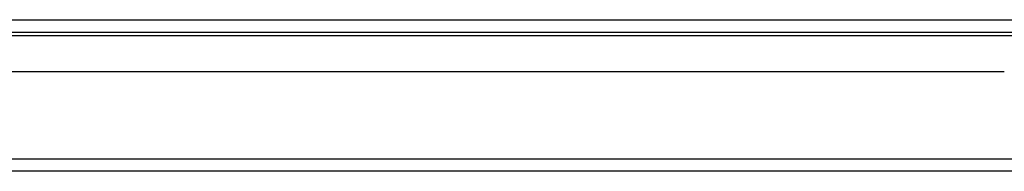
# Model space of a CAD drawing. Header units: inches. Extents: x 20 to 506, y 54 to 236.
# Tile 10 of 245: x 28.18 to 36.11, y 54.6 to 55.81. Entities that reach past the tile are written whole.
import ezdxf

# ---------------------------------------------------------------- set-up
doc = ezdxf.new("R2010")
doc.units = ezdxf.units.IN
doc.header["$MEASUREMENT"] = 0
doc.layers.add('Visible Edges(ANSI)', color=7, linetype='Continuous', lineweight=25)
doc.layers.add('Visible Tangent Edges(ANSI)', color=7, linetype='Continuous', lineweight=25)

msp = doc.modelspace()

# ---------------------------------------------------------------- linework, layer by layer
at = {"layer": 'Visible Edges(ANSI)'}
for p, q in [((20.3494, 55.7146), (68.1514, 55.7146)), ((36.1069, 55.395), (26.1919, 55.395)), ((68.0529, 54.595), (20.4479, 54.595))]:
    msp.add_line(p, q, dxfattribs=at)
at = {"layer": 'Visible Tangent Edges(ANSI)'}
for p, q in [((20.3494, 55.8136), (67.3843, 55.8136)), ((36.9201, 55.6836), (25.3788, 55.6836)), ((20.4479, 54.694), (68.0529, 54.694))]:
    msp.add_line(p, q, dxfattribs=at)

doc.saveas('drawing.dxf')
